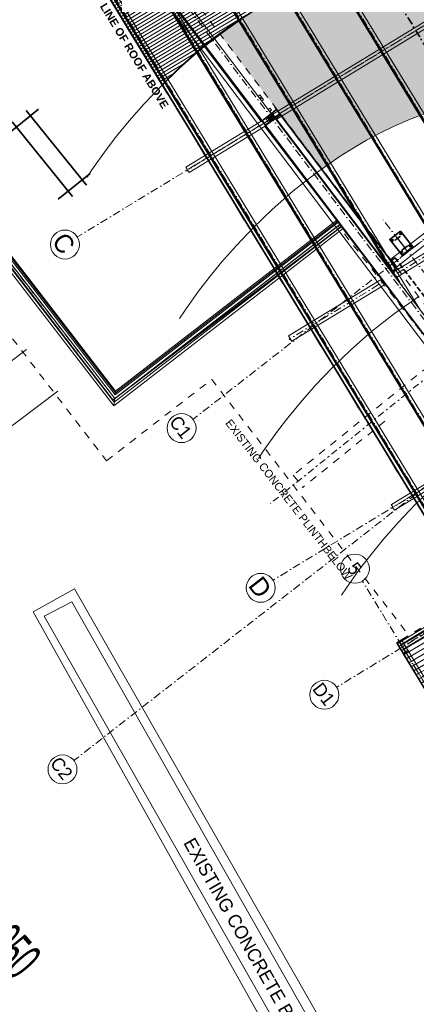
# Model space of a CAD drawing. Header units: millimetres. Extents: x -738537 to 1850049, y -250217 to 604013.
# Tile 196 of 204: x -159776 to -152239, y 486626 to 505314. Entities that reach past the tile are written whole.
import ezdxf

# ---------------------------------------------------------------- set-up
doc = ezdxf.new("R2010")
doc.units = ezdxf.units.MM
doc.header["$MEASUREMENT"] = 0
doc.set_wipeout_variables(frame=1)
for name, pattern in [('Dashed', [280, 140, -140]), ('Dot & Dashed', [280, 150, -60, 0, -70]), ('Double Dashed', [285, 130, -60, 35, -60]), ('Hidden Line', [140, 100, -40]), ('Hidden Line copy', [230, 150, -80]), ('Long Dashed', [700, 400, -300]), ('Wipeout_Contour', [1000, 0, -1000])]:
    doc.linetypes.add(name, pattern=pattern)
for name, color, linetype, lineweight in [('0_Pen_No__1', 214, 'Continuous', 35), ('0_Pen_No__128', 9, 'Continuous', 0), ('0_Pen_No__15', 7, 'Continuous', 20), ('0_Pen_No__161', 1, 'Continuous', 5), ('0_Pen_No__2', 1, 'Continuous', 25), ('0_Pen_No__3', 30, 'Continuous', 15), ('0_Pen_No__4', 5, 'Continuous', 5), ('0_Pen_No__41', 7, 'Continuous', 60), ('0_Pen_No__5', 4, 'Continuous', 5), ('0_Pen_No__6', 7, 'Continuous', 5), ('0_Pen_No__69', 255, 'Continuous', 20), ('0_Pen_No__90', 255, 'Continuous', 20)]:
    doc.layers.add(name, color=color, linetype=linetype, lineweight=lineweight)
doc.layers.add('0_Pen_No__7', color=7, linetype='Continuous', lineweight=5, true_color=0x9f07ff)
doc.styles.add('GENERATED_STYLE_1', font='GOTHIC.TTF')
doc.styles.add('GENERATED_STYLE_3', font='GOTHICB.TTF')
doc.styles.add('GENERATED_STYLE_5', font='swisscbo.ttf')
pattern_1 = [(352.743617, (433276.26, 499609), (28.419635, 223.19795), []), (352.743617, (433285.73, 499683.4), (28.419635, 223.19795), [])]

msp = doc.modelspace()

# ---------------------------------------------------------------- linework, layer by layer
at = {"layer": '0_Pen_No__3', "color": 7, "linetype": 'Continuous', "lineweight": 15}
for p, q in [((-152448.5, 493318), (-152497.1, 493288.4)), ((-152497.1, 493288.4), (-152492, 493280)), ((-152492, 493280), (-152466.4, 493295.7)), ((-152492, 493280), (-151902.2, 492313)), ((-152466.4, 493295.7), (-151876.6, 492328.7)), ((-152433.3, 493183.8), (-152407.7, 493199.5)), ((-152423.7, 493168.1), (-152398.1, 493183.7)), ((-152393.1, 493117.9), (-152367.5, 493133.5)), ((-152390.7, 493113.9), (-152365.1, 493129.6)), ((-152381.6, 493099.1), (-152356, 493114.7)), ((-152380.2, 493096.7), (-152354.6, 493112.3)), ((-152370.2, 493080.4), (-152344.6, 493096)), ((-152362.7, 493068.1), (-152337.1, 493083.7)), ((-152353.7, 493053.3), (-152328.1, 493068.9)), ((-152353.3, 493052.7), (-152327.7, 493068.3)), ((-152336.6, 493025.3), (-152311, 493040.9)), ((-152334, 493021), (-152308.4, 493036.6)), ((-152317.4, 492993.8), (-152291.8, 493009.4)), ((-152295.9, 492958.6), (-152270.3, 492974.2)), ((-152279.6, 492931.8), (-152254, 492947.4)), ((-152275.4, 492925), (-152249.8, 492940.6)), ((-152274.9, 492924.1), (-152249.3, 492939.7)), ((-152267, 492911.1), (-152241.4, 492926.7)), ((-152266.7, 492910.6), (-152241.1, 492926.2)), ((-152247.7, 492879.4), (-152222.1, 492895.1))]:
    msp.add_line(p, q, dxfattribs=at)
at = {"layer": '0_Pen_No__5', "color": 7, "linetype": 'Dot & Dashed', "lineweight": 5}
for p, q in [((-153752.2, 492645), (-153752.2, 492645)), ((-153752.2, 492645), (-153752.2, 492645)), ((-158744.9, 491254.6), (-158744.9, 491254.6)), ((-158744.9, 491254.6), (-158744.9, 491254.6))]:
    msp.add_line(p, q, dxfattribs=at)
at = {"layer": '0_Pen_No__5', "color": 7, "linetype": 'Continuous', "lineweight": 5}
for centre in [(-153987, 492502), (-153987, 492502), (-158961.9, 491085.7), (-158961.9, 491085.7)]:
    msp.add_circle(centre, 275, dxfattribs=at)
at = {"layer": '0_Pen_No__5', "color": 7, "linetype": 'Dot & Dashed', "lineweight": 5}
for p in [(-153752.2, 492645), (-153752.2, 492645), (-153752.2, 492645), (-153752.2, 492645), (-158744.9, 491254.6), (-158744.9, 491254.6), (-158744.9, 491254.6), (-158744.9, 491254.6)]:
    msp.add_point(p, dxfattribs=at)

# ---------------------------------------------------------------- texts
at = {"layer": '0_Pen_No__5', "color": 7, "linetype": 'Continuous', "lineweight": 5, "char_height": 250, "attachment_point": 7, "rotation": 307.74362, "style": 'GENERATED_STYLE_1'}
for s, insert in [('\\A1;{\\pql;\\fCentury Gothic|b0|i0|c0|p34;D1}', (-154226.3, 492606.9)), ('\\A1;{\\pql;\\fCentury Gothic|b0|i0|c0|p34;D1}', (-154226.3, 492606.9)), ('\\A1;{\\pql;\\fCentury Gothic|b0|i0|c0|p34;C2}', (-159213.4, 491196)), ('\\A1;{\\pql;\\fCentury Gothic|b0|i0|c0|p34;C2}', (-159213.4, 491196))]:
    msp.add_mtext(s, dxfattribs=dict(at, insert=insert))
at = {"layer": '0_Pen_No__6', "color": 7, "linetype": 'Continuous', "lineweight": 5, "attachment_point": 7}
for s, insert, char_height, rotation, style in [('\\A1;{\\W0.500000x;\\pql;\\fArial|b0|i0|c0|p34;X  +3 784 050}', (-162046.3, 489523.1), 750, 311.01787, 'GENERATED_STYLE_3'), ('\\A1;{\\pql;\\fCentury Gothic|b0|i0|c0|p34;EXISTING CONCRETE BLOCK}', (-156675.2, 489690.1), 250, 299.65645, 'GENERATED_STYLE_1')]:
    msp.add_mtext(s, dxfattribs=dict(at, insert=insert, char_height=char_height, rotation=rotation, style=style))

# ---------------------------------------------------------------- wipeouts: each hides what was drawn before it
at = {"color": 254, "linetype": 'Wipeout_Contour', "lineweight": 0, "ltscale": 7218071.709642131}
msp.add_wipeout([(-164699.9, 505465), (-158123.6, 496944), (-156126, 498485.6), (-152228, 493429.6), (-151659.7, 493834.9), (-149519.8, 495360.7), (-149040.3, 494688.3), (-148680.8, 494970.1), (-153725.9, 501401.7), (-157970.6, 498125.3), (-163518.6, 505313.9), (-159420.2, 508476.9), (-159929.1, 509146.9)], dxfattribs=at)

# ---------------------------------------------------------------- next in the draw order: hatches: boundary and pattern name
at = {"layer": '0_Pen_No__7', "linetype": 'Continuous', "lineweight": 5, "true_color": 0x3f3f3f}
msp.add_hatch(color=250, dxfattribs=at).paths.add_polyline_path([(-155078, 503470.5), (-155010.4, 503381.2), (-154918.7, 503450.7), (-154986.4, 503540)])

# ---------------------------------------------------------------- next in the draw order: linework, layer by layer
at = {"layer": '0_Pen_No__1', "color": 7, "linetype": 'Continuous', "lineweight": 35}
for p, q in [((-155129.8, 503431.2), (-155078, 503470.5)), ((-155129.8, 503431.2), (-155078, 503470.5)), ((-155129.8, 503431.2), (-155078, 503470.5)), ((-155078, 503470.5), (-155038.2, 503500.7)), ((-155078, 503470.5), (-155038.2, 503500.7)), ((-155078, 503470.5), (-155038.2, 503500.7)), ((-155078, 503470.5), (-155010.4, 503381.2)), ((-155038.2, 503500.7), (-154986.4, 503540)), ((-155038.2, 503500.7), (-154986.4, 503540)), ((-154986.4, 503540), (-154894.7, 503609.4)), ((-154986.4, 503540), (-154894.7, 503609.4)), ((-154986.4, 503540), (-154918.7, 503450.7)), ((-155169.7, 503401), (-155129.8, 503431.2)), ((-155169.7, 503401), (-155129.8, 503431.2)), ((-152808.4, 500451.3), (-152796.4, 500460.3)), ((-152808.4, 500451.3), (-152796.4, 500460.3)), ((-152796.4, 500460.3), (-152704.8, 500529.8)), ((-152796.4, 500460.3), (-152704.8, 500529.8)), ((-152704.8, 500529.8), (-152613.1, 500599.2)), ((-152704.8, 500529.8), (-152613.1, 500599.2)), ((-152888.1, 500390.9), (-152808.4, 500451.3)), ((-152888.1, 500390.9), (-152808.4, 500451.3)), ((-152888.1, 500390.9), (-152808.4, 500451.3))]:
    msp.add_line(p, q, dxfattribs=at)
at = {"layer": '0_Pen_No__1', "color": 7, "linetype": 'Hidden Line', "lineweight": 35}
for p, q in [((-152644.1, 500796.4), (-152819, 500662.8)), ((-152819, 500662.8), (-150492.7, 497593.6)), ((-152644.1, 500796.4), (-150317.6, 497730))]:
    msp.add_line(p, q, dxfattribs=at)
at = {"layer": '0_Pen_No__1', "color": 7, "linetype": 'Continuous', "lineweight": 35}
for points in [[(-155102, 503311.8), (-154827.1, 503520.2)], [(-154827.1, 503520.2), (-154894.7, 503609.4)], [(-155169.7, 503401.1), (-155102, 503311.8)]]:
    msp.add_lwpolyline(points, dxfattribs=at)
at = {"layer": '0_Pen_No__1', "color": 7, "linetype": 'Continuous', "lineweight": 35, "flags": 128}
msp.add_lwpolyline([(-152539.6, 501303.5), (-152744.7, 501143.8), (-152511.2, 500843.9), (-152306.1, 501003.7)], close=True, dxfattribs=at)
at = {"layer": '0_Pen_No__1', "color": 7, "linetype": 'Continuous', "lineweight": 35}
for centre in [(-152536.2, 501249.6), (-152693.3, 501127.3), (-152357.5, 501020.1), (-152514.5, 500897.8)]:
    msp.add_circle(centre, 12, dxfattribs=at)
at = {"layer": '0_Pen_No__128', "color": 9, "linetype": 'Continuous', "lineweight": 0}
for p, q in [((-159519.5, 494077.9), (-158730.9, 494512)), ((-158730.9, 494512), (-150611.8, 480302.1)), ((-159312.8, 493992.6), (-158783.3, 494267.6)), ((-158783.3, 494267.6), (-151230.6, 480983.1)), ((-151518.2, 479805.2), (-159519.5, 494077.9)), ((-151752.6, 480714.7), (-159312.8, 493992.6))]:
    msp.add_line(p, q, dxfattribs=at)
at = {"layer": '0_Pen_No__2', "color": 7, "linetype": 'Dashed', "lineweight": 25}
for p, q in [((-152514.5, 493547.4), (-149223.8, 495555.2)), ((-152389.5, 493342.5), (-149078.1, 495363))]:
    msp.add_line(p, q, dxfattribs=at)
at = {"layer": '0_Pen_No__2', "color": 7, "linetype": 'Continuous', "lineweight": 25}
msp.add_lwpolyline([(-152859.1, 500543.3), (-152767.5, 500612.8), (-152704.7, 500529.9), (-152796.3, 500460.4)], close=True, dxfattribs=at)
at = {"layer": '0_Pen_No__3', "color": 7, "linetype": 'Continuous', "lineweight": 15}
for p, q in [((-152551.8, 501205.3), (-152646.5, 501131.5)), ((-152646.5, 501131.5), (-152640.4, 501123.8)), ((-152640.4, 501123.8), (-152595.5, 501158.8)), ((-152595.5, 501158.8), (-152460.1, 500984.9)), ((-152590.7, 501162.6), (-152545.8, 501197.5)), ((-152455.2, 500988.7), (-152590.7, 501162.6)), ((-152545.8, 501197.5), (-152551.8, 501205.3)), ((-152410.3, 501023.6), (-152455.2, 500988.7)), ((-152404.3, 501015.9), (-152410.3, 501023.6)), ((-152460.1, 500984.9), (-152505, 500949.9)), ((-152505, 500949.9), (-152499, 500942.2)), ((-152499, 500942.2), (-152404.3, 501015.9)), ((-152514.5, 493547.4), (-152617, 493484.9)), ((-152509.4, 493539.1), (-152514.5, 493547.4)), ((-152617, 493484.9), (-152611.9, 493476.6)), ((-152611.9, 493476.6), (-152563.3, 493506.2)), ((-152563.3, 493506.2), (-152448.5, 493318)), ((-152558, 493509.4), (-152509.4, 493539.1)), ((-152443.2, 493321.3), (-152558, 493509.4)), ((-152492, 493280), (-152389.5, 493342.5)), ((-152394.7, 493350.9), (-152443.2, 493321.3)), ((-152389.5, 493342.5), (-152394.7, 493350.9))]:
    msp.add_line(p, q, dxfattribs=at)
msp.add_lwpolyline([(-161459.3, 523616.4), (-162528.4, 524819), (-165486.5, 522193.5), (-164417.7, 520986.2), (-165655.5, 519885.8), (-158661.4, 512020.6), (-161000.3, 509940.8), (-160550.1, 509434.5), (-160072.2, 509869.7), (-146311.3, 491713.3), (-146288.8, 491683.7), (-141875.7, 485860.3), (-134132.3, 489842.1), (-149778.1, 515524.1), (-150456.9, 515110.5), (-159275.2, 525087.2), (-159407, 524970.1), (-159640.9, 525233.1)], close=True, dxfattribs=at)
at = {"layer": '0_Pen_No__3', "color": 7, "linetype": 'Dashed', "lineweight": 15}
msp.add_lwpolyline([(-164699.9, 505465), (-158123.6, 496944), (-156126, 498485.6), (-152228, 493429.6), (-151659.7, 493834.9), (-149519.8, 495360.7), (-149040.3, 494688.3), (-148680.8, 494970.1), (-153725.9, 501401.7), (-157970.6, 498125.3), (-163518.6, 505313.9), (-159420.2, 508476.9), (-159929.1, 509146.9)], close=True, dxfattribs=at)
at = {"layer": '0_Pen_No__41', "color": 7, "linetype": 'Dashed', "lineweight": 5}
for p in [(-152835.2, 497694.7), (-154580.7, 496667.8)]:
    msp.add_line(p, (-154395.8, 496438.2), dxfattribs=at)
at = {"layer": '0_Pen_No__5', "color": 7, "linetype": 'Dot & Dashed', "lineweight": 5}
for p, q in [((-149642.3, 497367.2), (-152867.6, 501513.3)), ((-156481.3, 497730.9), (-156481.3, 497730.9)), ((-156481.3, 497730.9), (-156481.3, 497730.9)), ((-148451.6, 495874.2), (-153752.2, 492645)), ((-154961.6, 494673.9), (-154961.6, 494673.9)), ((-154961.6, 494673.9), (-154961.6, 494673.9)), ((-149449.8, 488407.4), (-153263.4, 494660)), ((-153263.4, 494660), (-153263.4, 494660)), ((-153263.4, 494660), (-153263.4, 494660))]:
    msp.add_line(p, q, dxfattribs=at)
at = {"layer": '0_Pen_No__5', "color": 7, "linetype": 'Continuous', "lineweight": 5}
for centre in [(-156698.3, 497562), (-156698.3, 497562), (-153406.6, 494894.8), (-153406.6, 494894.8), (-155196.5, 494530.9), (-155196.5, 494530.9)]:
    msp.add_circle(centre, 275, dxfattribs=at)
at = {"layer": '0_Pen_No__5', "color": 7, "linetype": 'Dot & Dashed', "lineweight": 5}
for p in [(-156481.3, 497730.9), (-156481.3, 497730.9), (-156481.3, 497730.9), (-156481.3, 497730.9), (-154961.6, 494673.9), (-154961.6, 494673.9), (-154961.6, 494673.9), (-154961.6, 494673.9), (-153263.4, 494660), (-153263.4, 494660), (-153263.4, 494660), (-153263.4, 494660)]:
    msp.add_point(p, dxfattribs=at)
at = {"layer": '0_Pen_No__6', "color": 7, "linetype": 'Continuous', "lineweight": 5}
for p, q in [((-155286.6, 503819.3), (-155214, 503888.2)), ((-155179.6, 503851.9), (-155252.2, 503783.1)), ((-155252.2, 503783.1), (-155166.3, 503834.3)), ((-155214, 503888.2), (-155179.6, 503851.9)), ((-155166.3, 503834.3), (-155140.7, 503791.4)), ((-155252.2, 503783.1), (-155286.6, 503819.3)), ((-155226.6, 503740.1), (-155252.2, 503783.1)), ((-155140.7, 503791.4), (-155226.6, 503740.1)), ((-155096.8, 503568.9), (-155024.2, 503637.7)), ((-155024.2, 503637.7), (-154989.8, 503601.4)), ((-148823.5, 503803.8), (-152722.5, 500767.6)), ((-152611.9, 500625.6), (-148712.9, 503661.8)), ((-155062.4, 503532.6), (-155154, 503463.1)), ((-155154, 503463.1), (-155129.8, 503431.2)), ((-155129.8, 503431.2), (-155038.2, 503500.7)), ((-155062.4, 503532.6), (-155096.8, 503568.9)), ((-154989.8, 503601.4), (-155062.4, 503532.6)), ((-155038.2, 503500.7), (-155062.4, 503532.6)), ((-152722.5, 500767.6), (-152667.2, 500696.6)), ((-152667.2, 500696.6), (-152611.9, 500625.6)), ((-152888.1, 500390.9), (-152808.4, 500451.3)), ((-152857.9, 500351), (-152888.1, 500390.9)), ((-152778.2, 500411.4), (-152857.9, 500351)), ((-152810.1, 500387.2), (-152778.2, 500411.4)), ((-150756.4, 497677.6), (-152810.1, 500387.2)), ((-152808.4, 500451.3), (-152778.2, 500411.4)), ((-152778.2, 500411.4), (-150724.5, 497701.7))]:
    msp.add_line(p, q, dxfattribs=at)
at = {"layer": '0_Pen_No__69', "color": 255, "linetype": 'Dot & Dashed', "lineweight": 20}
msp.add_line((-141913.3, 502623.2), (-152700.4, 496048.6), dxfattribs=at)
at = {"layer": '0_Pen_No__7', "color": 250, "linetype": 'Dot & Dashed', "lineweight": 5, "true_color": 0x3f3f3f}
msp.add_line((-144869.1, 506769), (-152667.2, 500696.6), dxfattribs=at)
at = {"layer": '0_Pen_No__7', "color": 250, "linetype": 'Hidden Line copy', "lineweight": 5, "true_color": 0x3f3f3f}
for p, q in [((-152515.9, 501265.4), (-152556.5, 501233.8)), ((-152552.1, 501269.9), (-152520.3, 501229.3)), ((-152713.6, 501111.5), (-152672.9, 501143.1)), ((-152709.1, 501147.7), (-152677.5, 501107)), ((-152337.2, 501036), (-152377.9, 501004.3)), ((-152341.7, 500999.8), (-152373.3, 501040.5)), ((-152534.9, 500882), (-152494.2, 500913.7)), ((-152498.7, 500877.5), (-152530.4, 500918.1))]:
    msp.add_line(p, q, dxfattribs=at)
at = {"layer": '0_Pen_No__90', "color": 255, "linetype": 'Continuous', "lineweight": 20}
for p, q in [((-141944.5, 502674.5), (-152713.9, 496110.7)), ((-141882.1, 502572), (-152651.4, 496008.3)), ((-152865.5, 500340.7), (-150614.6, 497391.8)), ((-150535.1, 497452.5), (-152786, 500401.4)), ((-152715.3, 496109.8), (-152713.9, 496110.7)), ((-152685.7, 496061.3), (-152715.3, 496109.8)), ((-152651.4, 496008.3), (-152713.9, 496110.7)), ((-152702, 496051.3), (-152685.7, 496061.3)), ((-152698.8, 496046), (-152702, 496051.3)), ((-152682.5, 496056), (-152698.8, 496046)), ((-152652.9, 496007.4), (-152682.5, 496056)), ((-152652.9, 496007.4), (-152651.4, 496008.3))]:
    msp.add_line(p, q, dxfattribs=at)

# ---------------------------------------------------------------- next in the draw order: texts
at = {"layer": '0_Pen_No__5', "color": 7, "linetype": 'Continuous', "lineweight": 5, "attachment_point": 7, "rotation": 307.74362, "style": 'GENERATED_STYLE_1'}
for s, insert, char_height in [('\\A1;{\\pql;\\fCentury Gothic|b0|i0|c0|p34;C1}', (-156949.8, 497672.3), 250), ('\\A1;{\\pql;\\fCentury Gothic|b0|i0|c0|p34;C1}', (-156949.8, 497672.3), 250), ('\\A1;{\\pql;\\fCentury Gothic|b0|i0|c0|p34;5}', (-153570.2, 494891.6), 250), ('\\A1;{\\pql;\\fCentury Gothic|b0|i0|c0|p34;5}', (-153570.2, 494891.6), 250), ('\\A1;{\\pql;\\fCentury Gothic|b0|i0|c0|p34;D}', (-155447.8, 494569.6), 350), ('\\A1;{\\pql;\\fCentury Gothic|b0|i0|c0|p34;D}', (-155447.8, 494569.6), 350)]:
    msp.add_mtext(s, dxfattribs=dict(at, insert=insert, char_height=char_height))
at = {"layer": '0_Pen_No__6', "color": 7, "linetype": 'Continuous', "lineweight": 5, "char_height": 150, "attachment_point": 7, "rotation": 307.74362, "style": 'GENERATED_STYLE_3'}
for s, insert in [('\\A1;{\\pql;\\fArial|b0|i0|c0|p34;EXISTING CONCRETE PLINTH}', (-155879.4, 497654.4)), ('\\A1;{\\pql;\\fArial|b0|i0|c0|p34; BELOW}', (-154065.3, 495310.9))]:
    msp.add_mtext(s, dxfattribs=dict(at, insert=insert))

# ---------------------------------------------------------------- next in the draw order: wipeouts: each hides what was drawn before it
at = {"color": 254, "linetype": 'Wipeout_Contour', "lineweight": 0, "ltscale": 2238982.7745022}
msp.add_wipeout([(-153680.6, 501436.6), (-159165.3, 508673.1), (-163518.6, 505313.9), (-157970.6, 498125.3)], dxfattribs=at)

# ---------------------------------------------------------------- next in the draw order: hatches: boundary and pattern name
at = {"layer": '0_Pen_No__6', "linetype": 'Continuous', "lineweight": 5}
h = msp.add_hatch(dxfattribs=at)
h.set_pattern_fill('HATCH__STONE', style=0, pattern_type=2)
h.set_pattern_definition([(352.743617, (433553.03, 499823.25), (19.893745, 156.238564), [0, -105, 0, -157.5]), (57.743617, (433767.27, 499546.49), (-133.192768, 84.059126), [0, -77, 0, -133])])
h.paths.add_polyline_path([(-146001, 508661.1, -0.1081922), (-149120.2, 507028.3, -0.0355149), (-151115.6, 506715.7, 0.0369536), (-153145, 506416.1, 0.0978675), (-155971.3, 505035.3), (-154036.5, 502483.7, -0.0887209), (-151652.4, 503664.8, -0.0417243), (-149629.4, 504005, 0.0304384), (-147606.2, 504287.8, 0.1091717), (-144312.2, 505931.5)])
at = {"layer": '0_Pen_No__7', "linetype": 'Continuous', "lineweight": 5, "true_color": 0x3f3f3f}
msp.add_hatch(color=250, dxfattribs=at).paths.add_polyline_path([(-154911.5, 503441.3), (-155003.1, 503371.9), (-152796.4, 500460.3), (-152704.8, 500529.8)])

# ---------------------------------------------------------------- next in the draw order: linework, layer by layer
at = {"layer": '0_Pen_No__1', "color": 7, "linetype": 'Dot & Dashed', "lineweight": 35}
msp.add_line((-157791, 514205), (-135467, 477560.9), dxfattribs=at)
at = {"layer": '0_Pen_No__1', "color": 7, "linetype": 'Long Dashed', "lineweight": 35}
msp.add_line((-160444, 509624.4), (-144264.2, 483065.7), dxfattribs=at)
at = {"layer": '0_Pen_No__1', "color": 7, "linetype": 'Continuous', "lineweight": 35}
for p, q in [((-160024.5, 503125.4), (-159419.5, 503614.1)), ((-159654.4, 503593.1), (-158506.7, 502172)), ((-159919.9, 503378.6), (-158772.2, 501957.5)), ((-155003.1, 503371.9), (-152796.4, 500460.3)), ((-154911.5, 503441.3), (-152704.8, 500529.8)), ((-159041.7, 501908.5), (-158436.7, 502397.1))]:
    msp.add_line(p, q, dxfattribs=at)
for points in [[(-154819.8, 503510.8), (-155094.8, 503302.4)], [(-152613.1, 500599.2), (-154819.8, 503510.8)], [(-155094.8, 503302.4), (-152888.1, 500390.9)]]:
    msp.add_lwpolyline(points, dxfattribs=at)
at = {"layer": '0_Pen_No__15', "color": 7, "linetype": 'Continuous', "lineweight": 20}
for p, q in [((-160912.2, 498101.7), (-159644.2, 499053.1)), ((-160404.9, 497244.1), (-159049.8, 498260.9))]:
    msp.add_line(p, q, dxfattribs=at)
at = {"layer": '0_Pen_No__2', "color": 7, "linetype": 'Continuous', "lineweight": 25}
for q in [(-163588.9, 505369.1), (-153653.7, 501394.9)]:
    msp.add_line((-158006.3, 498097.8), q, dxfattribs=at)
for points in [[(-155078, 503470.5), (-154986.4, 503540), (-154918.7, 503450.7), (-155010.4, 503381.2)], [(-155003.1, 503371.9), (-154911.5, 503441.3), (-154848.6, 503358.5), (-154940.3, 503289)]]:
    msp.add_lwpolyline(points, close=True, dxfattribs=at)
at = {"layer": '0_Pen_No__3', "color": 7, "linetype": 'Continuous', "lineweight": 15}
for p, q in [((-154925.3, 503661.5), (-154930.9, 503657.2)), ((-154930.9, 503657.2), (-154825.5, 503518.2)), ((-154710.3, 503377.8), (-154925.3, 503661.5)), ((-154825.5, 503518.2), (-155100.4, 503309.8)), ((-155096.2, 503304.2), (-154821.2, 503512.6)), ((-154821.2, 503512.6), (-154715.8, 503373.5)), ((-155205.8, 503448.9), (-155211.4, 503444.6)), ((-155211.4, 503444.6), (-154996.4, 503160.9)), ((-155100.4, 503309.8), (-155205.8, 503448.9)), ((-154990.8, 503165.1), (-155096.2, 503304.2)), ((-154715.8, 503373.5), (-154710.3, 503377.8)), ((-154996.4, 503160.9), (-154990.8, 503165.1))]:
    msp.add_line(p, q, dxfattribs=at)
msp.add_lwpolyline([(-153680.6, 501436.6), (-159165.3, 508673.1), (-163518.6, 505313.9), (-157970.6, 498125.3)], close=True, dxfattribs=at)
at = {"layer": '0_Pen_No__41', "color": 7, "linetype": 'Double Dashed', "lineweight": 5}
msp.add_line((-142205.2, 506442.8), (-155012.6, 496130.8), dxfattribs=at)
at = {"layer": '0_Pen_No__41', "color": 7, "linetype": 'Dashed', "lineweight": 5}
msp.add_line((-142636.2, 506285), (-154580.7, 496667.8), dxfattribs=at)
at = {"layer": '0_Pen_No__5', "color": 7, "linetype": 'Dot & Dashed', "lineweight": 5}
for p, q in [((-170943, 524499.7), (-136359.9, 478867.9)), ((-143042.8, 510717.2), (-158681.2, 501190.1)), ((-142030.7, 508978.2), (-156481.3, 497730.9)), ((-139644, 506121.4), (-158744.9, 491254.6)), ((-139140.8, 504312.2), (-154961.6, 494673.9)), ((-158681.2, 501190.1), (-158681.1, 501190.1)), ((-158681.2, 501190.1), (-158681.1, 501190.1))]:
    msp.add_line(p, q, dxfattribs=at)
at = {"layer": '0_Pen_No__5', "color": 7, "linetype": 'Continuous', "lineweight": 5}
msp.add_circle((-158916, 501047.1), 275, dxfattribs=at)
msp.add_circle((-158916, 501047.1), 275, dxfattribs=at)
at = {"layer": '0_Pen_No__5', "color": 7, "linetype": 'Dot & Dashed', "lineweight": 5}
msp.add_point((-158681.2, 501190.1), dxfattribs=at)
msp.add_point((-158681.2, 501190.1), dxfattribs=at)
msp.add_point((-158681.2, 501190.1), dxfattribs=at)
msp.add_point((-158681.2, 501190.1), dxfattribs=at)
at = {"layer": '0_Pen_No__6', "color": 7, "linetype": 'Continuous', "lineweight": 5}
for p, q in [((-145846.5, 509079.5), (-156615.9, 502515.7)), ((-145784.1, 508977), (-156553.4, 502413.3)), ((-143897.4, 505875.8), (-154666.8, 499312.1)), ((-143835, 505773.4), (-154604.3, 499209.6)), ((-163588.7, 505323), (-157979.8, 498055.4)), ((-157956.9, 498230.4), (-163413.3, 505300.3)), ((-156617.3, 502514.9), (-156615.9, 502515.7)), ((-156587.7, 502466.3), (-156617.3, 502514.9)), ((-156553.4, 502413.3), (-156615.9, 502515.7)), ((-156604.1, 502456.3), (-156587.7, 502466.3)), ((-156600.8, 502451), (-156604.1, 502456.3)), ((-156584.5, 502461), (-156600.8, 502451)), ((-156554.9, 502412.4), (-156584.5, 502461)), ((-156554.9, 502412.4), (-156553.4, 502413.3)), ((-160823.9, 501658.7), (-157988.8, 497985.3)), ((-157970.8, 498125.6), (-160744.7, 501719.7)), ((-157979.6, 498055.2), (-153650.4, 501396.7)), ((-157957, 498230.5), (-153726.3, 501496.1)), ((-153680.9, 501436.4), (-155845.6, 499765.5)), ((-153650.4, 501396.7), (-153680.9, 501436.4)), ((-153620, 501357.1), (-153650.4, 501396.7)), ((-155784.5, 499686.4), (-153620, 501357.1)), ((-155845.6, 499765.5), (-157970.6, 498125.3)), ((-157988.8, 497984.9), (-155784.5, 499686.4)), ((-154668.2, 499311.2), (-154666.8, 499312.1)), ((-154638.6, 499262.6), (-154668.2, 499311.2)), ((-154604.3, 499209.6), (-154666.8, 499312.1)), ((-154655, 499252.6), (-154638.6, 499262.6)), ((-154651.7, 499247.3), (-154655, 499252.6)), ((-154635.4, 499257.3), (-154651.7, 499247.3)), ((-154605.8, 499208.7), (-154635.4, 499257.3)), ((-154605.8, 499208.7), (-154604.3, 499209.6)), ((-157988.8, 497985.3), (-157979.8, 498055.4)), ((-157979.6, 498055.2), (-157988.8, 497984.9)), ((-157979.8, 498055.4), (-157970.8, 498125.6)), ((-157970.6, 498125.3), (-157979.6, 498055.2))]:
    msp.add_line(p, q, dxfattribs=at)
for points in [[(-157953.1, 498266.3), (-157960.8, 498194.4), (-163449, 505305.6), (-163377.7, 505295)], [(-157953.3, 498265), (-157960.8, 498196), (-153711.1, 501476.3), (-153741.5, 501515.9)]]:
    msp.add_lwpolyline(points, close=True, dxfattribs=at)
at = {"layer": '0_Pen_No__69', "color": 255, "linetype": 'Dot & Dashed', "lineweight": 20}
for p, q in [((-159629.1, 509328.4), (-155148.9, 503414.9)), ((-145815.3, 509028.3), (-156602.4, 502453.7)), ((-143866.2, 505824.6), (-154653.3, 499250)), ((-155076.7, 503320), (-150574.9, 497422.2))]:
    msp.add_line(p, q, dxfattribs=at)
at = {"layer": '0_Pen_No__90', "color": 255, "linetype": 'Continuous', "lineweight": 20}
for p, q in [((-157428.9, 506341.4), (-155188.7, 503384.7)), ((-155109, 503445.1), (-157349.2, 506401.8)), ((-155188.7, 503384.7), (-155148.9, 503414.9)), ((-155148.9, 503414.9), (-155109, 503445.1)), ((-155076.7, 503320), (-155116.4, 503289.6)), ((-155116.4, 503289.6), (-152865.5, 500340.7)), ((-155036.9, 503350.3), (-155076.7, 503320)), ((-152786, 500401.4), (-155036.9, 503350.3))]:
    msp.add_line(p, q, dxfattribs=at)

# ---------------------------------------------------------------- next in the draw order: texts
at = {"layer": '0_Pen_No__5', "color": 7, "linetype": 'Continuous', "lineweight": 5, "insert": (-159184.4, 501093.4), "char_height": 350, "attachment_point": 7, "rotation": 307.74362, "style": 'GENERATED_STYLE_1'}
msp.add_mtext('\\A1;{\\pql;\\fCentury Gothic|b0|i0|c0|p34;C}', dxfattribs=at)
msp.add_mtext('\\A1;{\\pql;\\fCentury Gothic|b0|i0|c0|p34;C}', dxfattribs=at)
at = {"layer": '0_Pen_No__6', "color": 7, "linetype": 'Continuous', "lineweight": 5, "insert": (-158258.9, 505568.6), "char_height": 150, "attachment_point": 7, "rotation": 301.35025, "style": 'GENERATED_STYLE_5'}
msp.add_mtext('\\A1;{\\pql;\\fArial|b1|i0|c0|p34;LINE OF ROOF ABOVE}', dxfattribs=at)

# ---------------------------------------------------------------- next in the draw order: wipeouts: each hides what was drawn before it
at = {"color": 254, "linetype": 'Wipeout_Contour', "lineweight": 0, "ltscale": 2183218.310829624}
msp.add_wipeout([(-151142, 494355.4), (-152601.3, 493466.4), (-149808.6, 488882.2), (-148349.2, 489771.2)], dxfattribs=at)

# ---------------------------------------------------------------- next in the draw order: hatches: boundary and pattern name
at = {"layer": '0_Pen_No__7', "linetype": 'Continuous', "lineweight": 5, "true_color": 0x3f3f3f}
h = msp.add_hatch(dxfattribs=at)
h.set_pattern_fill('HATCH__BRICK', color=250, style=0, pattern_type=2)
h.set_pattern_definition([(30.4483, (-150475.28, 491618.81), (-45.6085, 77.5878), [])])
h.paths.add_polyline_path([(-151142, 494355.4), (-152601.3, 493466.4), (-149808.6, 488882.2), (-148349.2, 489771.2)])
h = msp.add_hatch(dxfattribs=at)
h.set_pattern_fill('STEEL', color=250, style=0, pattern_type=2)
h.set_pattern_definition(pattern_1)
h.paths.add_polyline_path([(-152492, 493280), (-152389.5, 493342.5), (-152394.7, 493350.9), (-152443.2, 493321.3), (-152558, 493509.4), (-152509.4, 493539.1), (-152514.5, 493547.4), (-152617, 493484.9), (-152611.9, 493476.6), (-152563.3, 493506.2), (-152448.5, 493318), (-152497.1, 493288.4)])

# ---------------------------------------------------------------- next in the draw order: linework, layer by layer
at = {"layer": '0_Pen_No__1', "color": 7, "linetype": 'Long Dashed', "lineweight": 35}
msp.add_line((-160444, 509624.4), (-144272.3, 483079.1), dxfattribs=at)
at = {"layer": '0_Pen_No__3', "color": 7, "linetype": 'Continuous', "lineweight": 15}
for p, q in [((-152514.5, 493547.4), (-152617, 493484.9)), ((-152509.4, 493539.1), (-152514.5, 493547.4)), ((-152617, 493484.9), (-152611.9, 493476.6)), ((-152611.9, 493476.6), (-152563.3, 493506.2)), ((-152563.3, 493506.2), (-152448.5, 493318)), ((-152558, 493509.4), (-152509.4, 493539.1)), ((-152443.2, 493321.3), (-152558, 493509.4)), ((-152448.5, 493318), (-152497.1, 493288.4)), ((-152497.1, 493288.4), (-152492, 493280)), ((-152492, 493280), (-152389.5, 493342.5)), ((-152394.7, 493350.9), (-152443.2, 493321.3)), ((-152389.5, 493342.5), (-152394.7, 493350.9))]:
    msp.add_line(p, q, dxfattribs=at)
msp.add_lwpolyline([(-151142, 494355.4), (-152601.3, 493466.4), (-149808.6, 488882.2), (-148349.2, 489771.2)], close=True, dxfattribs=at)
at = {"layer": '0_Pen_No__4', "color": 7, "linetype": 'Dashed', "lineweight": 5}
msp.add_lwpolyline([(-133797, 489461), (-133796.9, 489460.9), (-144272.3, 483079.1), (-144272.4, 483079.2), (-160443.9, 509624.3), (-160444, 509624.4), (-149968.6, 516006.1), (-149968.5, 516006)], close=True, dxfattribs=at)
at = {"layer": '0_Pen_No__4', "color": 7, "linetype": 'Continuous', "lineweight": 5, "flags": 128}
msp.add_lwpolyline([(-153658.5, 494389.4), (-153567.2, 494530), (-153298.5, 494907.7), (-153100.1, 495164.9), (-152860.4, 495456.5), (-152580.3, 495774.5), (-152260.7, 496110.5), (-151902.8, 496456.2)], dxfattribs=at)
at = {"layer": '0_Pen_No__5', "color": 7, "linetype": 'Dot & Dashed', "lineweight": 5}
for p, q in [((-148451.6, 495874.2), (-153752.2, 492645)), ((-149449.8, 488407.4), (-153263.4, 494660))]:
    msp.add_line(p, q, dxfattribs=at)
at = {"layer": '0_Pen_No__6', "color": 7, "linetype": 'Continuous', "lineweight": 5}
for p, q in [((-140892, 485138.4), (-157063.7, 511683.7)), ((-140964.3, 485094.4), (-157136, 511639.7)), ((-140962.4, 485095.6), (-157134.1, 511640.8)), ((-140960.7, 485096.6), (-157132.4, 511641.8)), ((-140947.3, 485104.8), (-157119, 511650)), ((-140945.5, 485105.9), (-157117.1, 511651.1)), ((-141818.3, 484574.2), (-157990, 511119.4)), ((-141816.4, 484575.3), (-157988.1, 511120.5)), ((-141814.7, 484576.3), (-157986.4, 511121.6)), ((-141801.3, 484584.5), (-157973, 511129.7)), ((-141799.5, 484585.6), (-157971.1, 511130.9)), ((-141746.1, 484618.2), (-157917.7, 511163.4)), ((-142670.2, 484050.4), (-158844, 510599.1)), ((-142668.3, 484051.6), (-158842.1, 510600.3)), ((-142666.6, 484052.6), (-158840.4, 510601.3)), ((-142653.2, 484060.7), (-158827, 510609.5)), ((-142651.3, 484061.9), (-158825.1, 510610.6)), ((-142597.9, 484094.4), (-158771.7, 510643.1)), ((-143524.2, 483530.1), (-159698, 510078.9)), ((-143522.3, 483531.3), (-159696.1, 510080)), ((-143520.6, 483532.3), (-159694.4, 510081)), ((-143507.2, 483540.5), (-159681, 510089.2)), ((-143505.3, 483541.6), (-159679.1, 510090.3)), ((-143451.9, 483574.1), (-159625.7, 510122.9)), ((-144215.7, 483103.8), (-160391.8, 509656.2)), ((-144213.8, 483104.9), (-160389.9, 509657.3)), ((-144212.1, 483105.9), (-160388.2, 509658.4)), ((-144198.7, 483114.1), (-160374.8, 509666.5)), ((-144196.9, 483115.2), (-160372.9, 509667.7)), ((-144143.4, 483147.8), (-160319.5, 509700.2)), ((-141925.4, 485734.3), (-159743.8, 509275.9)), ((-141781.9, 485843), (-159600.3, 509384.5))]:
    msp.add_line(p, q, dxfattribs=at)
at = {"layer": '0_Pen_No__6', "color": 7, "linetype": 'Dot & Dashed', "lineweight": 5}
for p, q in [((-140937.6, 485110.7), (-157109.3, 511655.9)), ((-141791.6, 484590.4), (-157963.3, 511135.7)), ((-142643.5, 484066.7), (-158817.3, 510615.4)), ((-143497.5, 483546.4), (-159671.3, 510095.1))]:
    msp.add_line(p, q, dxfattribs=at)
at = {"layer": '0_Pen_No__69', "color": 255, "linetype": 'Dot & Dashed', "lineweight": 20}
for p, q in [((-144189, 483120), (-160365.1, 509672.5)), ((-141855.7, 485791.4), (-159674.2, 509333)), ((-149110.5, 495486.3), (-152503.3, 493413.7)), ((-152565.7, 493516.2), (-149758.1, 488912.9))]:
    msp.add_line(p, q, dxfattribs=at)
at = {"layer": '0_Pen_No__90', "color": 255, "linetype": 'Continuous', "lineweight": 20}
for p, q in [((-150832.9, 494492.7), (-152529.3, 493456.4)), ((-152477.2, 493371.1), (-150780.8, 494407.3)), ((-152565.7, 493516.2), (-152608.4, 493490.1)), ((-152608.4, 493490.1), (-151204.6, 491188.5)), ((-152523.1, 493542.2), (-152565.7, 493516.2)), ((-152529.3, 493456.4), (-152503.3, 493413.7)), ((-151119.2, 491240.6), (-152523.1, 493542.2)), ((-152503.3, 493413.7), (-152477.2, 493371.1))]:
    msp.add_line(p, q, dxfattribs=at)

# ---------------------------------------------------------------- next in the draw order: wipeouts: each hides what was drawn before it
at = {"color": 254, "linetype": 'Wipeout_Contour', "lineweight": 0, "ltscale": 2248356.946781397}
msp.add_wipeout([(-159650.6, 509312.2), (-155169.7, 503399), (-154994.4, 503531.9), (-159475.3, 509445.1)], dxfattribs=at)

# ---------------------------------------------------------------- next in the draw order: hatches: boundary and pattern name
at = {"layer": '0_Pen_No__6', "linetype": 'Continuous', "lineweight": 5}
h = msp.add_hatch(dxfattribs=at)
h.set_pattern_fill('PLYWOOD', style=0, pattern_type=2)
h.set_pattern_definition([(30.91126, (-154370.34, 511443.06), (-30.8226, 51.47784), [])])
h.paths.add_polyline_path([(-149968.6, 516006.1), (-160444, 509624.4), (-157065.2, 504078.2, -0.1363349), (-153240.7, 506392.5, -0.0326324), (-151229.5, 506703.8, 0.0368814), (-149216.4, 507004.2, 0.1224459), (-145675.9, 508946)])

# ---------------------------------------------------------------- next in the draw order: linework, layer by layer
at = {"layer": '0_Pen_No__1', "color": 7, "linetype": 'Continuous', "lineweight": 35}
msp.add_lwpolyline([(-149968.6, 516006.1), (-160444, 509624.4), (-157065.2, 504078.2, -0.1363349), (-153240.7, 506392.5, -0.0326324), (-151229.5, 506703.8, 0.0368814), (-149216.4, 507004.2, 0.1224459), (-145675.9, 508946)], format="xyb", close=True, dxfattribs=at)
at = {"layer": '0_Pen_No__3', "color": 7, "linetype": 'Continuous', "lineweight": 15}
for p, q in [((-154925.3, 503661.5), (-154930.9, 503657.2)), ((-155205.8, 503448.9), (-155211.4, 503444.6))]:
    msp.add_line(p, q, dxfattribs=at)
for points in [[(-154994.4, 503531.9), (-159475.3, 509445.1)], [(-159650.6, 509312.2), (-155169.7, 503399)], [(-155169.7, 503399), (-154994.4, 503531.9)]]:
    msp.add_lwpolyline(points, dxfattribs=at)
at = {"layer": '0_Pen_No__4', "color": 7, "linetype": 'Continuous', "lineweight": 5, "flags": 128}
msp.add_lwpolyline([(-158494.1, 502325.8), (-158402.8, 502466.4), (-158134.1, 502844.1), (-157935.7, 503101.3), (-157696, 503392.9), (-157415.9, 503710.9), (-157096.3, 504046.9), (-156738.4, 504392.6), (-156343.1, 504739.8), (-155911.3, 505080.3), (-155444.1, 505405.7)], dxfattribs=at)

# ---------------------------------------------------------------- next in the draw order: wipeouts: each hides what was drawn before it
at = {"color": 254, "linetype": 'Wipeout_Contour', "lineweight": 0, "ltscale": 2219314.491776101}
msp.add_wipeout([(-155097.1, 503304.3), (-150615.2, 497392), (-150439.9, 497524.9), (-154921.8, 503437.2)], dxfattribs=at)

# ---------------------------------------------------------------- next in the draw order: hatches: boundary and pattern name
at = {"layer": '0_Pen_No__7', "linetype": 'Continuous', "lineweight": 5, "true_color": 0x3f3f3f}
h = msp.add_hatch(dxfattribs=at)
h.set_pattern_fill('STEEL', color=250, style=0, pattern_type=2)
h.set_pattern_definition(pattern_1)
h.paths.add_polyline_path([(-155211.4, 503444.6), (-154996.4, 503160.9), (-154990.8, 503165.1), (-155096.2, 503304.2), (-154821.2, 503512.6), (-154715.8, 503373.5), (-154710.3, 503377.8), (-154925.3, 503661.5), (-154930.9, 503657.2), (-154825.5, 503518.2), (-155100.4, 503309.8), (-155205.8, 503448.9)])

# ---------------------------------------------------------------- next in the draw order: linework, layer by layer
at = {"layer": '0_Pen_No__1', "color": 7, "linetype": 'Continuous', "lineweight": 35}
msp.add_lwpolyline([(-149968.6, 516006.1), (-160444, 509624.4), (-144272.3, 483079.1), (-133796.9, 489460.9)], close=True, dxfattribs=at)
at = {"layer": '0_Pen_No__161', "color": 1, "linetype": 'Dashed', "lineweight": 5}
for points in [[(-134080.8, 489757.6), (-134363.5, 489612.2), (-141432.8, 485974.3), (-141774.5, 485715.3), (-160005.6, 509770.4), (-160426.5, 509387.1), (-167789, 517831.7), (-164294.1, 520938.8), (-165362.9, 522146.1), (-162404.8, 524771.6), (-161335.7, 523569.1), (-159386.3, 525311.6), (-150333.3, 515063.1), (-149723.6, 515434.6)], [(-134568.4, 489894.8), (-134521.3, 489919), (-141617.3, 486267.4), (-141696.8, 486207.1), (-159948.4, 510289.2), (-160398.1, 509879.6), (-167304.4, 517800.9), (-163807.6, 520909.7), (-164876.2, 522116.8), (-162433.6, 524284.8), (-161363.7, 523081.3), (-159415.1, 524823.1), (-150400.5, 514618.2), (-149838.7, 514960.5)]]:
    msp.add_lwpolyline(points, close=True, dxfattribs=at)
at = {"layer": '0_Pen_No__3', "color": 7, "linetype": 'Continuous', "lineweight": 15}
for p, q in [((-154930.9, 503657.2), (-154825.5, 503518.2)), ((-154710.3, 503377.8), (-154925.3, 503661.5)), ((-154825.5, 503518.2), (-155100.4, 503309.8)), ((-155096.2, 503304.2), (-154821.2, 503512.6)), ((-154821.2, 503512.6), (-154715.8, 503373.5)), ((-155211.4, 503444.6), (-154996.4, 503160.9)), ((-155100.4, 503309.8), (-155205.8, 503448.9)), ((-154990.8, 503165.1), (-155096.2, 503304.2)), ((-154715.8, 503373.5), (-154710.3, 503377.8)), ((-154996.4, 503160.9), (-154990.8, 503165.1))]:
    msp.add_line(p, q, dxfattribs=at)
for points in [[(-154921.8, 503437.2), (-155097.1, 503304.3)], [(-155097.1, 503304.3), (-150615.2, 497392)], [(-150439.9, 497524.9), (-154921.8, 503437.2)]]:
    msp.add_lwpolyline(points, dxfattribs=at)
at = {"layer": '0_Pen_No__4', "color": 7, "linetype": 'Continuous', "lineweight": 5, "flags": 128}
for points in [[(-156736.1, 499643.7), (-156644.8, 499784.3), (-156376.1, 500162), (-156177.7, 500419.2), (-155938, 500710.9), (-155657.9, 501028.8), (-155338.3, 501364.8), (-154980.4, 501710.5), (-154585.1, 502057.7), (-154153.3, 502398.2), (-153686.1, 502723.7), (-153439.5, 502878.2), (-153184.4, 503025.9), (-152921, 503165.7), (-152649.3, 503296.6), (-152369.5, 503417.5), (-152081.7, 503527.5)], [(-155238.6, 496983.2), (-155147.3, 497123.8), (-154878.6, 497501.6), (-154680.2, 497758.7), (-154440.5, 498050.4), (-154160.3, 498368.4), (-153840.8, 498704.3), (-153482.9, 499050), (-153087.6, 499397.3), (-152655.8, 499737.7), (-152188.6, 500063.2)]]:
    msp.add_lwpolyline(points, dxfattribs=at)
at = {"layer": '0_Pen_No__5', "color": 7, "linetype": 'Dot & Dashed', "lineweight": 5}
for p, q in [((-170943, 524499.7), (-136359.9, 478867.9)), ((-143042.8, 510717.2), (-158681.2, 501190.1)), ((-142030.7, 508978.2), (-156481.3, 497730.9)), ((-139644, 506121.4), (-158744.9, 491254.6)), ((-139140.8, 504312.2), (-154961.6, 494673.9))]:
    msp.add_line(p, q, dxfattribs=at)

doc.saveas('drawing.dxf')
